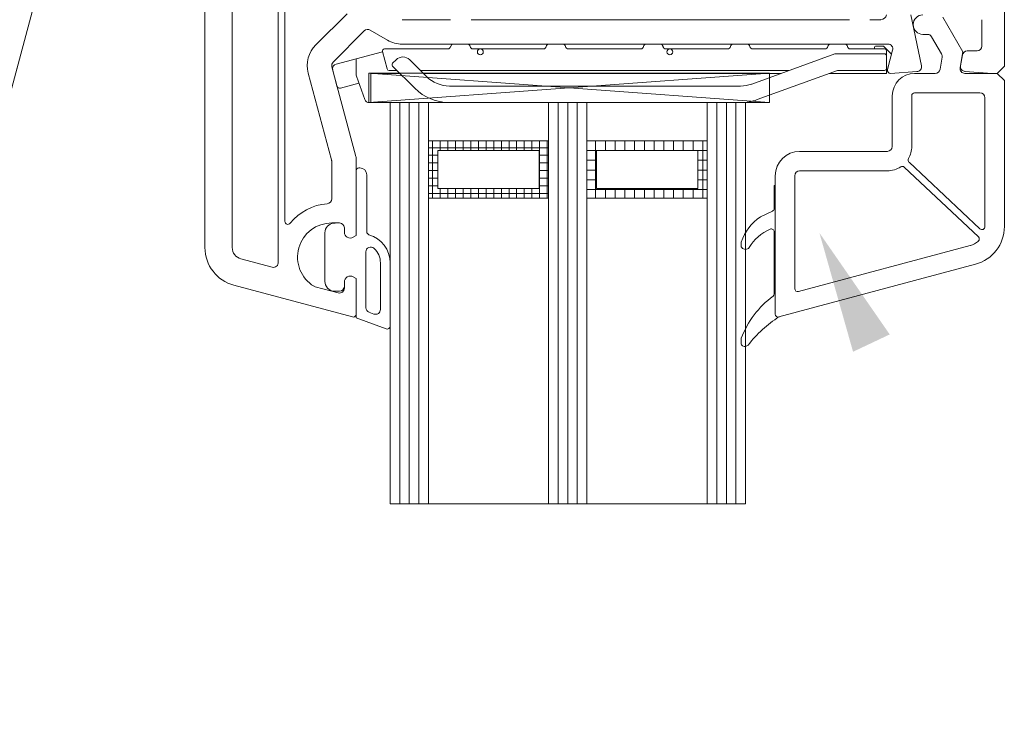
# Model space of a CAD drawing. Header units: millimetres. Extents: x -256498 to -248402, y 35117 to 38243.
# Tile 14 of 19: x -248845 to -248744, y 36658 to 36730. Entities that reach past the tile are written whole.
import ezdxf

# ---------------------------------------------------------------- set-up
doc = ezdxf.new("R2010")
doc.units = ezdxf.units.MM
doc.header["$MEASUREMENT"] = 0

msp = doc.modelspace()

# ---------------------------------------------------------------- hatches: boundary and pattern name
at = {"linetype": 'Continuous', "lineweight": 13}
msp.add_hatch(color=154, dxfattribs=at).paths.add_polyline_path([(-248759.83, 36695.8), (-248756.07, 36697.58), (-248763.28, 36708)])

# ---------------------------------------------------------------- linework, layer by layer
at = {"color": 154, "linetype": 'Continuous', "lineweight": 13}
for p, q in [((-248817.33, 36830.05), (-248895.67, 36538.53)), ((-248807.91, 36726.86), (-248801.41, 36726.86)), ((-248800.81, 36727.36), (-248799.41, 36727.36)), ((-248798.82, 36726.86), (-248791.6, 36726.86)), ((-248791.01, 36727.36), (-248789.61, 36727.36)), ((-248789.02, 36726.86), (-248781.61, 36726.86)), ((-248781.02, 36727.36), (-248779.62, 36727.36)), ((-248779.03, 36726.86), (-248772.71, 36726.86)), ((-248772.11, 36727.36), (-248770.71, 36727.36)), ((-248770.12, 36726.86), (-248762.71, 36726.86)), ((-248762.11, 36727.36), (-248760.71, 36727.36)), ((-248760.12, 36726.86), (-248756.61, 36726.86)), ((-248757.64, 36726.96), (-248757.64, 36726.86)), ((-248756.8, 36727.16), (-248757.44, 36727.16)), ((-248756.66, 36727.1), (-248755.88, 36726.33)), ((-248756.41, 36726.66), (-248756.41, 36726.56)), ((-248808.09, 36726.58), (-248812.85, 36725.31)), ((-248810.81, 36724.36), (-248810.81, 36725.86)), ((-248808.1, 36726.61), (-248807.62, 36724.81)), ((-248807.06, 36725.39), (-248806.71, 36725.75)), ((-248805.29, 36725.75), (-248803.58, 36724.03)), ((-248770.23, 36723.26), (-248761.71, 36726.36)), ((-248756.61, 36726.36), (-248761.71, 36726.36)), ((-248756.41, 36726.16), (-248756.41, 36726.56)), ((-248756.41, 36724.86), (-248756.41, 36726.16)), ((-248755.88, 36726.33), (-248756.32, 36724.66)), ((-248813.21, 36724.7), (-248812.77, 36723.05)), ((-248806.61, 36724.66), (-248807.43, 36724.66)), ((-248804.78, 36722.83), (-248807.06, 36725.11)), ((-248766.38, 36724.66), (-248804.21, 36724.66)), ((-248761.41, 36724.66), (-248769.65, 36721.66)), ((-248756.61, 36724.66), (-248761.41, 36724.66)), ((-248756.42, 36724.66), (-248756.32, 36724.66)), ((-248756.41, 36724.36), (-248756.41, 36724.86)), ((-248810.81, 36724.36), (-248810.81, 36724.25)), ((-248810.78, 36724.08), (-248809.92, 36721.69)), ((-248806.31, 36724.36), (-248809.31, 36724.36)), ((-248809.31, 36721.36), (-248809.31, 36724.36)), ((-248767.21, 36724.36), (-248803.91, 36724.36)), ((-248756.41, 36724.36), (-248762.24, 36724.36)), ((-248812.4, 36722.84), (-248810.52, 36723.35)), ((-248801.24, 36723.06), (-248771.36, 36723.06)), ((-248809.45, 36721.36), (-248809.31, 36721.36)), ((-248771.36, 36721.36), (-248801.24, 36721.36)), ((-248791.06, 36717.44), (-248803.39, 36717.44)), ((-248803.39, 36717.44), (-248803.39, 36711.56)), ((-248791.06, 36716.73), (-248803.39, 36716.73)), ((-248802.96, 36717.44), (-248802.96, 36711.56)), ((-248802.18, 36717.44), (-248802.18, 36716.46)), ((-248801.39, 36717.44), (-248801.39, 36716.46)), ((-248800.61, 36717.44), (-248800.61, 36716.46)), ((-248799.82, 36717.44), (-248799.82, 36716.46)), ((-248799.04, 36717.44), (-248799.04, 36716.46)), ((-248798.26, 36717.44), (-248798.26, 36716.46)), ((-248797.47, 36717.44), (-248797.47, 36716.46)), ((-248796.69, 36717.44), (-248796.69, 36716.46)), ((-248795.9, 36717.44), (-248795.9, 36716.46)), ((-248795.12, 36717.44), (-248795.12, 36716.46)), ((-248794.34, 36717.44), (-248794.34, 36716.46)), ((-248793.55, 36717.44), (-248793.55, 36716.46)), ((-248792.77, 36717.44), (-248792.77, 36716.46)), ((-248791.98, 36717.44), (-248791.98, 36711.56)), ((-248791.2, 36717.44), (-248791.2, 36711.56)), ((-248791.06, 36711.56), (-248791.06, 36717.44)), ((-248774.78, 36717.44), (-248787.14, 36717.44)), ((-248787.14, 36717.44), (-248774.78, 36717.44)), ((-248787.14, 36717.44), (-248787.14, 36711.56)), ((-248786.24, 36717.44), (-248786.24, 36711.56)), ((-248785.24, 36717.44), (-248785.24, 36716.46)), ((-248784.24, 36717.44), (-248784.24, 36716.46)), ((-248783.24, 36717.44), (-248783.24, 36716.46)), ((-248782.24, 36717.44), (-248782.24, 36716.46)), ((-248781.24, 36717.44), (-248781.24, 36716.46)), ((-248780.24, 36717.44), (-248780.24, 36716.46)), ((-248779.24, 36717.44), (-248779.24, 36716.46)), ((-248778.24, 36717.44), (-248778.24, 36716.46)), ((-248777.24, 36717.44), (-248777.24, 36716.46)), ((-248776.24, 36717.44), (-248776.24, 36716.46)), ((-248775.24, 36717.44), (-248775.24, 36711.56)), ((-248774.78, 36711.56), (-248774.78, 36717.44)), ((-248802.41, 36715.95), (-248803.39, 36715.95)), ((-248792.04, 36716.46), (-248802.41, 36716.46)), ((-248802.41, 36716.46), (-248802.41, 36712.54)), ((-248792.04, 36712.54), (-248792.04, 36716.46)), ((-248791.06, 36715.95), (-248792.04, 36715.95)), ((-248787.14, 36716.44), (-248786.16, 36716.44)), ((-248775.76, 36716.46), (-248786.16, 36716.46)), ((-248786.16, 36716.46), (-248786.16, 36712.54)), ((-248775.76, 36712.54), (-248775.76, 36716.46)), ((-248775.76, 36716.44), (-248774.78, 36716.44)), ((-248802.41, 36715.17), (-248803.39, 36715.17)), ((-248791.06, 36715.17), (-248792.04, 36715.17)), ((-248787.14, 36715.44), (-248786.16, 36715.44)), ((-248775.76, 36715.44), (-248774.78, 36715.44)), ((-248802.41, 36714.38), (-248803.39, 36714.38)), ((-248802.41, 36713.6), (-248803.39, 36713.6)), ((-248791.06, 36714.38), (-248792.04, 36714.38)), ((-248791.06, 36713.6), (-248792.04, 36713.6)), ((-248787.14, 36714.44), (-248786.16, 36714.44)), ((-248775.76, 36714.44), (-248774.78, 36714.44)), ((-248802.41, 36712.81), (-248803.39, 36712.81)), ((-248802.41, 36712.54), (-248792.04, 36712.54)), ((-248802.18, 36712.54), (-248802.18, 36711.56)), ((-248801.39, 36712.54), (-248801.39, 36711.56)), ((-248800.61, 36712.54), (-248800.61, 36711.56)), ((-248799.82, 36712.54), (-248799.82, 36711.56)), ((-248799.04, 36712.54), (-248799.04, 36711.56)), ((-248798.26, 36712.54), (-248798.26, 36711.56)), ((-248797.47, 36712.54), (-248797.47, 36711.56)), ((-248796.69, 36712.54), (-248796.69, 36711.56)), ((-248795.9, 36712.54), (-248795.9, 36711.56)), ((-248795.12, 36712.54), (-248795.12, 36711.56)), ((-248794.34, 36712.54), (-248794.34, 36711.56)), ((-248793.55, 36712.54), (-248793.55, 36711.56)), ((-248792.77, 36712.54), (-248792.77, 36711.56)), ((-248791.06, 36712.81), (-248792.04, 36712.81)), ((-248787.14, 36713.44), (-248786.16, 36713.44)), ((-248786.16, 36712.54), (-248775.76, 36712.54)), ((-248785.24, 36712.54), (-248785.24, 36711.56)), ((-248784.24, 36712.54), (-248784.24, 36711.56)), ((-248783.24, 36712.54), (-248783.24, 36711.56)), ((-248782.24, 36712.54), (-248782.24, 36711.56)), ((-248781.24, 36712.54), (-248781.24, 36711.56)), ((-248780.24, 36712.54), (-248780.24, 36711.56)), ((-248779.24, 36712.54), (-248779.24, 36711.56)), ((-248778.24, 36712.54), (-248778.24, 36711.56)), ((-248777.24, 36712.54), (-248777.24, 36711.56)), ((-248776.24, 36712.54), (-248776.24, 36711.56)), ((-248775.76, 36713.44), (-248774.78, 36713.44)), ((-248791.06, 36712.03), (-248803.39, 36712.03)), ((-248803.39, 36711.56), (-248791.06, 36711.56)), ((-248803.39, 36711.56), (-248803.34, 36711.56)), ((-248787.14, 36712.44), (-248774.78, 36712.44)), ((-248787.14, 36711.56), (-248774.78, 36711.56)), ((-248787.14, 36711.56), (-248787.09, 36711.56))]:
    msp.add_line(p, q, dxfattribs=at)
at = {"color": 7, "linetype": 'Continuous', "lineweight": 20}
for p, q in [((-248744.31, 36780.36), (-248744.31, 36725.11)), ((-248826.31, 36706.49), (-248826.31, 36755.86)), ((-248818.11, 36733.94), (-248818.11, 36709.17)), ((-248823.51, 36733.56), (-248823.51, 36706.49)), ((-248818.81, 36705.51), (-248818.81, 36733.56)), ((-248814.94, 36727.28), (-248811.73, 36730.48)), ((-248801.11, 36729.86), (-248806.08, 36729.86)), ((-248760.21, 36729.86), (-248799.01, 36729.86)), ((-248758.11, 36729.86), (-248756.99, 36729.86)), ((-248753.89, 36730.36), (-248752.82, 36725.14)), ((-248750.61, 36730.11), (-248748.56, 36726.56)), ((-248746.61, 36727.16), (-248746.61, 36729.86)), ((-248809.97, 36728.72), (-248813.17, 36725.51)), ((-248807.58, 36727.76), (-248809.36, 36728.8)), ((-248752.2, 36728.36), (-248752.66, 36728.36)), ((-248750.75, 36726.35), (-248751.77, 36728.11)), ((-248756.25, 36727.36), (-248806.08, 36727.36)), ((-248756.3, 36724.74), (-248755.77, 36726.73)), ((-248748.12, 36726.66), (-248747.11, 36726.66)), ((-248750.91, 36724.78), (-248750.69, 36726.01)), ((-248748.56, 36726.56), (-248748.85, 36724.95)), ((-248748.81, 36725.13), (-248748.61, 36726.25)), ((-248813.3, 36725.03), (-248810.83, 36715.83)), ((-248744.31, 36725.11), (-248745.06, 36724.36)), ((-248813.33, 36715.5), (-248815.71, 36724.38)), ((-248753.28, 36724.54), (-248755.99, 36724.36)), ((-248753.51, 36724.36), (-248751.4, 36724.36)), ((-248748.36, 36724.36), (-248745.06, 36724.36)), ((-248745.56, 36724.36), (-248748.35, 36724.55)), ((-248745.06, 36724.36), (-248745.56, 36724.36)), ((-248745.06, 36724.36), (-248744.31, 36723.61)), ((-248744.31, 36723.61), (-248744.31, 36708.64)), ((-248755.81, 36716.86), (-248755.81, 36722.06)), ((-248753.81, 36722.06), (-248753.81, 36716.86)), ((-248746.81, 36722.36), (-248753.51, 36722.36)), ((-248746.31, 36708.63), (-248746.31, 36721.86)), ((-248810.81, 36715.7), (-248810.81, 36707.72)), ((-248765.31, 36716.36), (-248756.31, 36716.36)), ((-248813.31, 36711.49), (-248813.31, 36715.37)), ((-248810.51, 36714.66), (-248810.41, 36714.66)), ((-248754.57, 36714.74), (-248746.97, 36707.59)), ((-248754.09, 36715.25), (-248746.82, 36708.41)), ((-248810.81, 36707.72), (-248810.81, 36714.36)), ((-248809.71, 36713.96), (-248809.71, 36708.1)), ((-248767.81, 36699.66), (-248767.81, 36713.86)), ((-248765.81, 36702.27), (-248765.81, 36713.86)), ((-248765.31, 36714.36), (-248756.31, 36714.36)), ((-248767.81, 36712.86), (-248767.91, 36712.86)), ((-248767.91, 36712.86), (-248767.91, 36710.5)), ((-248767.81, 36699.66), (-248767.81, 36712.86)), ((-248768.08, 36710.23), (-248769.33, 36709.63)), ((-248812.51, 36709.01), (-248813.31, 36709.01)), ((-248812.81, 36709.01), (-248812.51, 36709.01)), ((-248812.01, 36708.06), (-248812.01, 36708.51)), ((-248812.01, 36708.51), (-248812.01, 36708.06)), ((-248814.01, 36703.02), (-248814.01, 36708)), ((-248810.81, 36707.72), (-248811.11, 36707.54)), ((-248811.11, 36707.54), (-248810.81, 36707.72)), ((-248767.91, 36708.1), (-248767.91, 36701.74)), ((-248771.31, 36706.96), (-248771.31, 36706.68)), ((-248747.8, 36706.71), (-248765.44, 36701.98)), ((-248809.81, 36700.32), (-248809.81, 36706.04)), ((-248822.63, 36705.34), (-248819.42, 36704.48)), ((-248808.31, 36704.92), (-248808.31, 36700.14)), ((-248807.31, 36704.92), (-248807.31, 36698.43)), ((-248747.28, 36704.77), (-248767.44, 36699.37)), ((-248811.11, 36703.48), (-248810.81, 36703.31)), ((-248810.81, 36703.31), (-248811.11, 36703.48)), ((-248811.19, 36699.37), (-248823.35, 36702.63)), ((-248815, 36702.46), (-248812.64, 36701.83)), ((-248812.01, 36702.32), (-248812.01, 36702.96)), ((-248812.01, 36702.96), (-248812.01, 36702.51)), ((-248810.81, 36703.31), (-248810.81, 36699.66)), ((-248810.81, 36699.27), (-248810.81, 36703.31)), ((-248812.51, 36702.01), (-248812.81, 36702.01)), ((-248808.99, 36699.67), (-248809.49, 36699.85)), ((-248767.41, 36699.38), (-248767.36, 36699.38)), ((-248807.72, 36698.14), (-248810.81, 36699.27)), ((-248771.31, 36697.08), (-248771.31, 36696.67))]:
    msp.add_line(p, q, dxfattribs=at)
at = {"color": 7, "linetype": 'Continuous', "lineweight": 13}
for p, q in [((-248809.49, 36721.36), (-248768.41, 36724.38)), ((-248768.41, 36721.36), (-248809.49, 36724.38)), ((-248809.49, 36724.38), (-248768.41, 36724.38)), ((-248809.49, 36721.36), (-248809.49, 36724.38)), ((-248768.41, 36724.38), (-248768.41, 36723.38)), ((-248768.41, 36723.38), (-248768.41, 36721.36)), ((-248807.49, 36721.36), (-248809.49, 36721.36)), ((-248768.41, 36721.36), (-248807.49, 36721.36))]:
    msp.add_line(p, q, dxfattribs=at)
at = {"color": 30, "linetype": 'Continuous', "lineweight": 20, "true_color": 0xff6600}
for p, q in [((-248807.31, 36721.36), (-248807.31, 36680.22)), ((-248803.39, 36721.36), (-248807.31, 36721.36)), ((-248806.33, 36721.36), (-248806.33, 36680.22)), ((-248805.35, 36721.36), (-248805.35, 36680.22)), ((-248804.37, 36721.36), (-248804.37, 36680.22)), ((-248803.39, 36680.22), (-248803.39, 36721.36)), ((-248790.08, 36721.36), (-248790.08, 36680.22)), ((-248787.14, 36721.36), (-248790.08, 36721.36)), ((-248789.1, 36721.36), (-248789.1, 36680.22)), ((-248788.12, 36721.36), (-248788.12, 36680.22)), ((-248787.14, 36680.22), (-248787.14, 36721.36)), ((-248773.8, 36721.36), (-248773.8, 36680.22)), ((-248770.86, 36721.36), (-248773.8, 36721.36)), ((-248772.82, 36721.36), (-248772.82, 36680.22)), ((-248771.84, 36721.36), (-248771.84, 36680.22)), ((-248770.86, 36680.22), (-248770.86, 36721.36)), ((-248807.31, 36680.22), (-248803.39, 36680.22)), ((-248807.31, 36680.22), (-248807.26, 36680.22)), ((-248790.08, 36680.22), (-248787.14, 36680.22)), ((-248790.08, 36680.22), (-248790.03, 36680.22)), ((-248773.8, 36680.22), (-248770.86, 36680.22)), ((-248773.8, 36680.22), (-248773.75, 36680.22))]:
    msp.add_line(p, q, dxfattribs=at)
at = {"color": 42, "linetype": 'Continuous', "lineweight": 13, "true_color": 0xe4ad2c}
for p, q in [((-248791.06, 36721.36), (-248803.39, 36721.36)), ((-248803.39, 36721.36), (-248803.39, 36717.44)), ((-248791.06, 36717.44), (-248791.06, 36721.36)), ((-248774.78, 36721.36), (-248787.14, 36721.36)), ((-248787.14, 36721.36), (-248787.14, 36717.44)), ((-248774.78, 36717.44), (-248774.78, 36721.36)), ((-248803.39, 36717.44), (-248791.06, 36717.44)), ((-248787.14, 36717.44), (-248774.78, 36717.44))]:
    msp.add_line(p, q, dxfattribs=at)
at = {"color": 251, "linetype": 'Continuous', "lineweight": 13, "true_color": 0x6a6a6a}
for p, q in [((-248791.06, 36680.22), (-248791.06, 36721.36)), ((-248791.06, 36721.36), (-248790.08, 36721.36)), ((-248790.08, 36721.36), (-248790.08, 36680.22)), ((-248774.78, 36680.22), (-248774.78, 36721.36)), ((-248774.78, 36721.36), (-248773.8, 36721.36)), ((-248773.8, 36721.36), (-248773.8, 36680.22)), ((-248790.08, 36680.22), (-248791.06, 36680.22)), ((-248790.08, 36680.22), (-248790.03, 36680.22)), ((-248773.8, 36680.22), (-248774.78, 36680.22)), ((-248773.8, 36680.22), (-248773.75, 36680.22))]:
    msp.add_line(p, q, dxfattribs=at)
at = {"color": 251, "linetype": 'Continuous', "lineweight": 20, "true_color": 0x6a6a6a}
for p, q in [((-248803.39, 36711.56), (-248791.06, 36711.56)), ((-248803.39, 36680.22), (-248803.39, 36711.56)), ((-248791.06, 36711.56), (-248791.06, 36680.22)), ((-248787.14, 36680.22), (-248787.14, 36711.56)), ((-248787.14, 36711.56), (-248774.78, 36711.56)), ((-248774.78, 36711.56), (-248774.78, 36680.22)), ((-248791.06, 36680.22), (-248803.39, 36680.22)), ((-248774.78, 36680.22), (-248787.14, 36680.22))]:
    msp.add_line(p, q, dxfattribs=at)
at = {"color": 154, "linetype": 'Continuous', "lineweight": 13}
for centre in [(-248798.06, 36726.56), (-248778.62, 36726.56)]:
    msp.add_circle(centre, 0.3, dxfattribs=at)
at = {"color": 7, "linetype": 'Continuous', "lineweight": 20}
for centre, radius, start, end in [((-248756.97, 36730.46), 0.594, 268.6923, 350.9188), ((-248752.66, 36729.36), 1, 90, 270), ((-248809.61, 36728.36), 0.5, 60, 135), ((-248806.08, 36730.36), 3, 240, 270), ((-248752.2, 36727.86), 0.5, 30, 90), ((-248812.81, 36725.16), 3, 135, 195), ((-248756.25, 36726.86), 0.5, 345, 90), ((-248748.12, 36726.16), 0.5, 90, 170), ((-248747.11, 36727.16), 0.5, 270, 0), ((-248751.18, 36726.1), 0.5, 350, 30), ((-248812.81, 36725.16), 0.5, 135, 195), ((-248756.01, 36724.66), 0.3, 165, 273.8), ((-248753.31, 36725.04), 0.5, 273.8, 11.5), ((-248751.4, 36724.86), 0.5, 270, 350), ((-248748.36, 36724.86), 0.5, 170, 270), ((-248748.31, 36725.05), 0.5, 170, 266.2), ((-248753.51, 36722.06), 2.3, 90, 180), ((-248753.51, 36722.06), 0.3, 90, 180), ((-248746.81, 36721.86), 0.5, 0, 90), ((-248756.31, 36716.86), 0.5, 270, 0), ((-248756.31, 36716.86), 2.5, 330.1589, 0), ((-248811.31, 36715.7), 0.5, 0, 15), ((-248765.31, 36713.86), 2.5, 90, 180), ((-248753.89, 36715.47), 0.3, 150.1589, 226.7356), ((-248813.81, 36715.37), 0.5, 0, 15), ((-248810.51, 36714.36), 0.3, 90, 180), ((-248810.41, 36713.96), 0.7, 0, 90), ((-248756.31, 36716.86), 2.5, 270, 303.3123), ((-248754.78, 36714.52), 0.3, 46.7356, 123.3123), ((-248765.31, 36713.86), 0.5, 90, 180), ((-248813.81, 36711.49), 0.5, 274.7802, 0), ((-248813.31, 36705.51), 5.5, 94.7802, 140.8833), ((-248768.21, 36710.5), 0.3, 295.8635, 0), ((-248766.66, 36705.55), 4.87, 123.1479, 162.0028), ((-248817.81, 36709.17), 0.3, 180, 320.8833), ((-248813.31, 36705.51), 3.5, 90, 238.8262), ((-248813.01, 36708), 1, 94.5886, 180), ((-248812.81, 36705.51), 3.5, 90, 94.5886), ((-248812.51, 36708.51), 0.5, 0, 90), ((-248812.51, 36708.51), 0.5, 0, 90), ((-248748.31, 36708.64), 4, 285, 0), ((-248746.61, 36708.63), 0.3, 226.7356, 0), ((-248811.41, 36708.06), 0.6, 180, 300), ((-248811.41, 36708.06), 0.6, 180, 300), ((-248809.41, 36708.1), 0.3, 180, 254.1728), ((-248810.31, 36704.92), 3, 0.0003, 74.1728), ((-248766.53, 36704.15), 4.59, 113.0598, 149.5019), ((-248768.21, 36708.1), 0.3, 0, 113.0598), ((-248747.18, 36707.37), 0.3, 311.89, 46.7356), ((-248822.31, 36706.49), 4, 180, 255), ((-248822.31, 36706.49), 1.2, 180, 255), ((-248809.31, 36706.04), 0.5, 48.1879, 180), ((-248771.01, 36706.96), 0.3, 162.0028, 180), ((-248771.01, 36706.68), 0.3, 180, 220.3011), ((-248770.87, 36706.8), 0.493, 220.3011, 319.8714), ((-248748.31, 36708.64), 2, 285, 311.89), ((-248813.31, 36705.51), 5.5, 180, 185.2964), ((-248810.31, 36704.92), 2, 0.0003, 48.1879), ((-248819.29, 36704.96), 0.5, 255, 5.2964), ((-248811.41, 36702.96), 0.6, 60, 180), ((-248811.41, 36702.96), 0.6, 60, 180), ((-248814.87, 36702.95), 0.5, 238.8262, 255), ((-248813.01, 36703.02), 1, 180, 265.4114), ((-248812.51, 36702.51), 0.5, 270, 0), ((-248812.81, 36705.51), 3.5, 265.4114, 270), ((-248812.51, 36702.32), 0.5, 255, 0), ((-248762.3, 36693.78), 9.62, 126.5929, 159.2452), ((-248768.21, 36701.74), 0.3, 306.5929, 0), ((-248765.51, 36702.27), 0.3, 180, 285), ((-248811.11, 36699.66), 0.3, 255, 0), ((-248809.31, 36700.32), 0.5, 180, 250), ((-248808.81, 36700.14), 0.5, 250, 0.0003), ((-248761.06, 36689.18), 12.01, 121.8853, 142.5288), ((-248767.51, 36699.66), 0.3, 180, 285), ((-248767.51, 36699.66), 0.3, 180, 290.7474), ((-248807.61, 36698.43), 0.3, 250, 0.0004), ((-248771.01, 36697.08), 0.3, 159.2452, 180), ((-248771.01, 36696.67), 0.3, 180, 240.8962), ((-248770.93, 36696.82), 0.47, 240.8962, 315.5099)]:
    msp.add_arc(centre, radius, start, end, dxfattribs=at)
at = {"color": 154, "linetype": 'Continuous', "lineweight": 13}
for centre, radius, start, end in [((-248807.91, 36726.66), 0.2, 90, 195), ((-248801.41, 36727.16), 0.3, 270, 350.4059), ((-248800.81, 36727.06), 0.3, 90, 170.4059), ((-248799.41, 36727.06), 0.3, 9.5941, 90), ((-248798.82, 36727.16), 0.3, 189.5941, 270), ((-248791.6, 36727.16), 0.3, 270, 350.4059), ((-248791.01, 36727.06), 0.3, 90, 170.4059), ((-248789.61, 36727.06), 0.3, 9.5941, 90), ((-248789.02, 36727.16), 0.3, 189.5941, 270), ((-248781.61, 36727.16), 0.3, 270, 350.4059), ((-248781.02, 36727.06), 0.3, 90, 170.4059), ((-248779.62, 36727.06), 0.3, 9.5941, 90), ((-248779.03, 36727.16), 0.3, 189.5941, 270), ((-248772.71, 36727.16), 0.3, 270, 350.4059), ((-248772.11, 36727.06), 0.3, 90, 170.4059), ((-248770.71, 36727.06), 0.3, 9.5941, 90), ((-248770.12, 36727.16), 0.3, 189.5941, 270), ((-248762.71, 36727.16), 0.3, 270, 350.4059), ((-248762.11, 36727.06), 0.3, 90, 170.4059), ((-248760.71, 36727.06), 0.3, 9.5941, 90), ((-248760.12, 36727.16), 0.3, 189.5941, 270), ((-248757.44, 36726.96), 0.2, 90, 180), ((-248757.44, 36726.96), 0.2, 90, 180), ((-248757.44, 36726.96), 0.2, 90, 180), ((-248757.44, 36726.96), 0.2, 90, 180), ((-248756.8, 36726.96), 0.2, 45, 90), ((-248756.61, 36726.66), 0.2, 360, 90), ((-248806, 36725.04), 1, 45, 135), ((-248756.61, 36726.16), 0.2, 360, 90), ((-248812.72, 36724.83), 0.5, 105.0002, 194.9994), ((-248807.43, 36724.86), 0.2, 195, 270), ((-248806.92, 36725.25), 0.2, 135, 225), ((-248756.61, 36724.86), 0.2, 270, 0), ((-248810.31, 36724.25), 0.5, 180, 200), ((-248801.24, 36726.36), 3.3, 225, 270), ((-248812.48, 36723.13), 0.3, 194.9994, 285.0003), ((-248801.24, 36726.36), 5, 225, 270), ((-248771.36, 36726.36), 3.3, 270, 290), ((-248809.45, 36721.86), 0.5, 200, 270), ((-248771.36, 36726.36), 5, 270, 290)]:
    msp.add_arc(centre, radius, start, end, dxfattribs=at)

doc.saveas('drawing.dxf')
